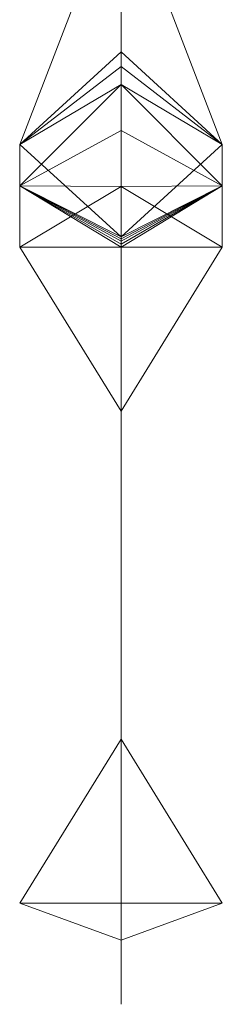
# Model space of a CAD drawing. Header units: millimetres. Extents: x -25 to 25, y -43 to 122.
# Tile 5 of 88: x -1.8 to 1.8, y -42.82 to -25.32. Entities that reach past the tile are written whole.
import ezdxf

# ---------------------------------------------------------------- set-up
doc = ezdxf.new("R2010")
doc.units = ezdxf.units.MM
doc.layers.add('A-GENM', color=13, linetype='Continuous')

# ---------------------------------------------------------------- blocks, each defined once
blk = doc.blocks.new('Model_FFAS1701-101A00BF0 - Model_FFAS1701-101A00BF0-430332-Preview')
at = {"layer": 'A-GENM', "lineweight": 9}
mesh = blk.add_polyface(dxfattribs=at)
corners = [(0, -25.888, 58.489), (0, -22.86, 51.657), (0, -19.833, 44.825), (0, -16.806, 37.992), (0, -13.778, 31.16), (-1.8, -15.424, 30.431), (0, -17.07, 29.701), (0, -20.097, 36.534), (0, -23.124, 43.366), (0, -26.152, 50.199), (0, -29.179, 57.031), (-1.8, -27.533, 57.76)]
mesh.append_faces([[corners[k] for k in face] for face in [(5, 3, 4), (7, 5, 6)]], dxfattribs={"vtx0": -1})
mesh.append_faces([[corners[k] for k in face] for face in [(8, 3, 7)]], dxfattribs={"vtx0": -1, "vtx1": -1})
mesh.append_faces([[corners[k] for k in face] for face in [(3, 5, 7), (1, 9, 11)]], dxfattribs={"vtx0": -1, "vtx1": -1, "vtx2": -1})
mesh.append_faces([[corners[k] for k in face] for face in [(1, 8, 9)]], dxfattribs={"vtx0": -1, "vtx2": -1})
mesh.append_faces([[corners[k] for k in face] for face in [(2, 3, 8, 1)]], dxfattribs={"vtx1": -1, "vtx2": -1})
mesh.append_faces([[corners[k] for k in face] for face in [(11, 0, 1), (9, 10, 11)]], dxfattribs={"vtx2": -1})
mesh = blk.add_polyface(dxfattribs=at)
corners = [(0, -25.888, 58.489), (1.8, -27.533, 57.76), (0, -29.179, 57.031), (0, -26.152, 50.199), (0, -23.124, 43.366), (0, -20.097, 36.534), (0, -17.07, 29.701), (1.8, -15.424, 30.431), (0, -13.778, 31.16), (0, -16.806, 37.992), (0, -19.833, 44.825), (0, -22.86, 51.657)]
mesh.append_faces([[corners[k] for k in face] for face in [(7, 5, 6), (9, 7, 8)]], dxfattribs={"vtx0": -1})
mesh.append_faces([[corners[k] for k in face] for face in [(10, 5, 9)]], dxfattribs={"vtx0": -1, "vtx1": -1})
mesh.append_faces([[corners[k] for k in face] for face in [(5, 7, 9), (3, 11, 1)]], dxfattribs={"vtx0": -1, "vtx1": -1, "vtx2": -1})
mesh.append_faces([[corners[k] for k in face] for face in [(3, 10, 11)]], dxfattribs={"vtx0": -1, "vtx2": -1})
mesh.append_faces([[corners[k] for k in face] for face in [(4, 5, 10, 3)]], dxfattribs={"vtx1": -1, "vtx2": -1})
mesh.append_faces([[corners[k] for k in face] for face in [(1, 2, 3), (11, 0, 1)]], dxfattribs={"vtx2": -1})
mesh = blk.add_polyface(dxfattribs=at)
corners = [(0, -29.362, 60.75), (0, -28.281, 60.593), (0, -27.289, 60.135), (0, -26.469, 59.414), (0, -25.888, 58.489), (-1.8, -27.533, 57.76), (0, -29.179, 57.031), (0, -29.21, 57.08), (0, -29.253, 57.118), (0, -29.305, 57.142), (0, -29.362, 57.15), (-1.8, -29.362, 58.95), (-1.8, -28.271, 58.626)]
mesh.append_faces([[corners[k] for k in face] for face in [(10, 12, 9), (8, 12, 7), (9, 12, 8)]], dxfattribs={"vtx0": -1, "vtx1": -1})
mesh.append_faces([[corners[k] for k in face] for face in [(12, 11, 1), (3, 5, 12)]], dxfattribs={"vtx0": -1, "vtx1": -1, "vtx2": -1})
mesh.append_faces([[corners[k] for k in face] for face in [(12, 6, 7)]], dxfattribs={"vtx0": -1, "vtx2": -1})
mesh.append_faces([[corners[k] for k in face] for face in [(0, 1, 11)]], dxfattribs={"vtx1": -1})
mesh.append_faces([[corners[k] for k in face] for face in [(5, 6, 12), (10, 11, 12), (1, 2, 12), (2, 3, 12)]], dxfattribs={"vtx1": -1, "vtx2": -1})
mesh.append_faces([[corners[k] for k in face] for face in [(3, 4, 5)]], dxfattribs={"vtx2": -1})
mesh = blk.add_polyface(dxfattribs=at)
corners = [(0, -29.362, 60.75), (1.8, -29.362, 58.95), (0, -29.362, 57.15), (0, -29.305, 57.142), (0, -29.253, 57.118), (0, -29.21, 57.08), (0, -29.179, 57.031), (1.8, -27.533, 57.76), (0, -25.888, 58.489), (0, -26.469, 59.414), (0, -27.289, 60.135), (0, -28.281, 60.593), (1.8, -28.271, 58.626)]
mesh.append_faces([[corners[k] for k in face] for face in [(1, 11, 0), (9, 7, 8)]], dxfattribs={"vtx0": -1})
mesh.append_faces([[corners[k] for k in face] for face in [(11, 12, 10), (6, 12, 5), (10, 12, 9)]], dxfattribs={"vtx0": -1, "vtx1": -1})
mesh.append_faces([[corners[k] for k in face] for face in [(12, 7, 9), (1, 12, 11)]], dxfattribs={"vtx0": -1, "vtx1": -1, "vtx2": -1})
mesh.append_faces([[corners[k] for k in face] for face in [(2, 3, 12), (3, 4, 12), (1, 2, 12), (6, 7, 12), (4, 5, 12)]], dxfattribs={"vtx1": -1, "vtx2": -1})
mesh = blk.add_polyface(dxfattribs=at)
corners = [(0, -41.018, 60.75), (0, -38.104, 60.75), (0, -35.19, 60.75), (0, -32.276, 60.75), (0, -29.362, 60.75), (-1.8, -29.362, 58.95), (0, -29.362, 57.15), (0, -32.276, 57.15), (0, -35.19, 57.15), (0, -38.104, 57.15), (0, -41.018, 57.15), (-1.8, -41.018, 58.95)]
mesh.append_faces([[corners[k] for k in face] for face in [(5, 3, 4), (7, 5, 6)]], dxfattribs={"vtx0": -1})
mesh.append_faces([[corners[k] for k in face] for face in [(8, 3, 7)]], dxfattribs={"vtx0": -1, "vtx1": -1})
mesh.append_faces([[corners[k] for k in face] for face in [(3, 5, 7), (1, 9, 11)]], dxfattribs={"vtx0": -1, "vtx1": -1, "vtx2": -1})
mesh.append_faces([[corners[k] for k in face] for face in [(1, 8, 9)]], dxfattribs={"vtx0": -1, "vtx2": -1})
mesh.append_faces([[corners[k] for k in face] for face in [(2, 3, 8, 1)]], dxfattribs={"vtx1": -1, "vtx2": -1})
mesh.append_faces([[corners[k] for k in face] for face in [(11, 0, 1), (9, 10, 11)]], dxfattribs={"vtx2": -1})
mesh = blk.add_polyface(dxfattribs=at)
corners = [(0, -41.018, 60.75), (1.8, -41.018, 58.95), (0, -41.018, 57.15), (0, -38.104, 57.15), (0, -35.19, 57.15), (0, -32.276, 57.15), (0, -29.362, 57.15), (1.8, -29.362, 58.95), (0, -29.362, 60.75), (0, -32.276, 60.75), (0, -35.19, 60.75), (0, -38.104, 60.75)]
mesh.append_faces([[corners[k] for k in face] for face in [(7, 5, 6), (9, 7, 8)]], dxfattribs={"vtx0": -1})
mesh.append_faces([[corners[k] for k in face] for face in [(10, 5, 9)]], dxfattribs={"vtx0": -1, "vtx1": -1})
mesh.append_faces([[corners[k] for k in face] for face in [(5, 7, 9), (3, 11, 1)]], dxfattribs={"vtx0": -1, "vtx1": -1, "vtx2": -1})
mesh.append_faces([[corners[k] for k in face] for face in [(3, 10, 11)]], dxfattribs={"vtx0": -1, "vtx2": -1})
mesh.append_faces([[corners[k] for k in face] for face in [(4, 5, 10, 3)]], dxfattribs={"vtx1": -1, "vtx2": -1})
mesh.append_faces([[corners[k] for k in face] for face in [(1, 2, 3), (11, 0, 1)]], dxfattribs={"vtx2": -1})
mesh = blk.add_polyface(dxfattribs=at)
corners = [(0, -42.818, 58.95), (0, -42.692, 59.613), (0, -42.291, 60.223), (0, -41.681, 60.624), (0, -41.018, 60.75), (-1.8, -41.018, 58.95), (0, -41.018, 57.15), (0, -41.681, 57.276), (0, -42.291, 57.677), (0, -42.692, 58.288), (0, -42.818, 58.95), (0, -42.818, 58.95), (0, -42.818, 58.95), (0, -42.818, 58.95), (0, -42.818, 58.95), (0, -42.818, 58.95), (0, -42.818, 58.95), (0, -42.818, 58.95), (0, -42.818, 58.95)]
mesh.append_faces([[corners[k] for k in face] for face in [(3, 7, 2)]], dxfattribs={"vtx0": -1, "vtx1": -1})
mesh.append_faces([[corners[k] for k in face] for face in [(5, 7, 3)]], dxfattribs={"vtx0": -1, "vtx1": -1, "vtx2": -1})
mesh.append_faces([[corners[k] for k in face] for face in [(8, 9, 2, 7)]], dxfattribs={"vtx1": -1, "vtx2": -1})
mesh.append_faces([[corners[k] for k in face] for face in [(5, 6, 7), (3, 4, 5)]], dxfattribs={"vtx2": -1})
mesh.append_faces([[corners[k] for k in face] for face in [(9, 14, 1, 2)]], dxfattribs={"vtx3": -1})
mesh = blk.add_polyface(dxfattribs=at)
corners = [(0, -42.818, 58.95), (0, -42.692, 58.288), (0, -42.291, 57.677), (0, -41.681, 57.276), (0, -41.018, 57.15), (1.8, -41.018, 58.95), (0, -41.018, 60.75), (0, -41.681, 60.624), (0, -42.291, 60.223), (0, -42.692, 59.613), (0, -42.818, 58.95), (0, -42.818, 58.95), (0, -42.818, 58.95), (0, -42.818, 58.95), (0, -42.818, 58.95), (0, -42.818, 58.95), (0, -42.818, 58.95), (0, -42.818, 58.95), (0, -42.818, 58.95)]
mesh.append_faces([[corners[k] for k in face] for face in [(3, 7, 2)]], dxfattribs={"vtx0": -1, "vtx1": -1})
mesh.append_faces([[corners[k] for k in face] for face in [(5, 7, 3)]], dxfattribs={"vtx0": -1, "vtx1": -1, "vtx2": -1})
mesh.append_faces([[corners[k] for k in face] for face in [(8, 9, 2, 7)]], dxfattribs={"vtx1": -1, "vtx2": -1})
mesh.append_faces([[corners[k] for k in face] for face in [(5, 6, 7), (3, 4, 5)]], dxfattribs={"vtx2": -1})
mesh.append_faces([[corners[k] for k in face] for face in [(9, 14, 1, 2)]], dxfattribs={"vtx3": -1})

msp = doc.modelspace()

# ---------------------------------------------------------------- block references
at = {"layer": 'A-GENM', "lineweight": 9}
msp.add_blockref('Model_FFAS1701-101A00BF0 - Model_FFAS1701-101A00BF0-430332-Preview', (0, 0), dxfattribs=at)

doc.saveas('drawing.dxf')
